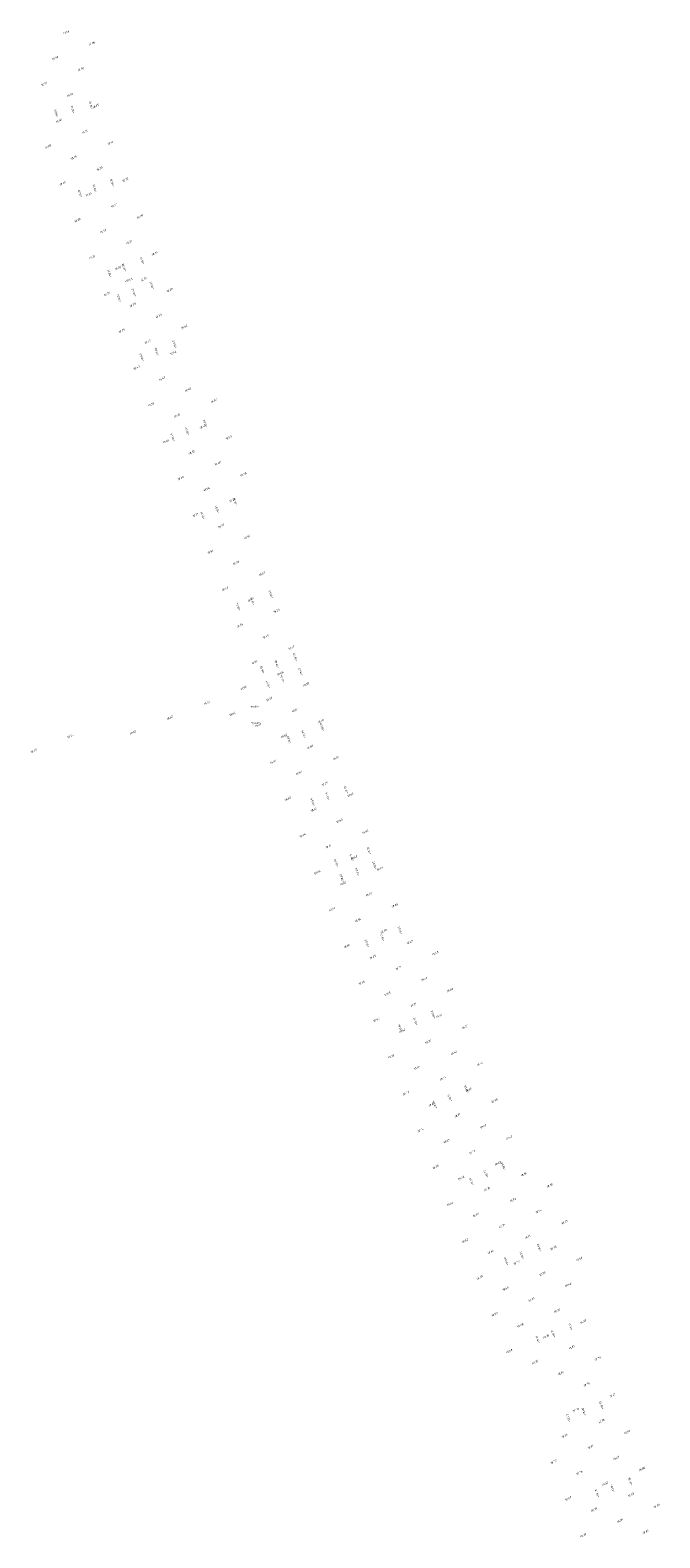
# Model space of a CAD drawing. Header units: metres. Extents: x 202983 to 204040, y 388598 to 392940.
# Tile 9 of 19: x 203704 to 203816, y 390769 to 391038. Entities that reach past the tile are written whole.
import ezdxf

# ---------------------------------------------------------------- set-up
doc = ezdxf.new("R2010")
doc.units = ezdxf.units.M
doc.layers.add('B-WE-OG-HOOGTEPUNT-T18', color=252, linetype='Continuous', lineweight=18)
doc.layers.add('N-WE-OG-HOOGTEPUNT-T25', color=7, linetype='Continuous', lineweight=25)
doc.styles.add('NLCS-ISO', font='NLCS-ISO.ttf')
doc.styles.add('NLCS-ISO-M200-T18', font='NLCS-ISO.ttf', dxfattribs={"height": 0.36})

msp = doc.modelspace()

# ---------------------------------------------------------------- texts
at = {"layer": 'B-WE-OG-HOOGTEPUNT-T18', "linetype": 'Continuous', "lineweight": 18, "char_height": 0.36, "attachment_point": 8, "rotation": 27, "style": 'NLCS-ISO'}
for s, insert in [('{\\fNLCS-ISO|b0|i1|c0|p2;\\C256;17.96}', (203710.46, 391037.35, 17.96)), ('{\\fNLCS-ISO|b0|i1|c0|p2;\\C256;17.96}', (203715.05, 391035.38, 17.96)), ('{\\fNLCS-ISO|b0|i1|c0|p2;\\C256;18.00}', (203708.49, 391032.75, 18)), ('{\\fNLCS-ISO|b0|i1|c0|p2;\\C256;17.99}', (203713.09, 391030.78, 17.99)), ('{\\fNLCS-ISO|b0|i1|c0|p2;\\C256;18.15}', (203706.52, 391028.15, 18.15)), ('{\\fNLCS-ISO|b0|i1|c0|p2;\\C256;18.10}', (203711.12, 391026.19, 18.1)), ('{\\fNLCS-ISO|b0|i1|c0|p2;\\C256;18.05}', (203715.72, 391024.22, 18.05)), ('{\\fNLCS-ISO|b0|i1|c0|p2;\\C256;18.06}', (203709.15, 391021.59, 18.06)), ('{\\fNLCS-ISO|b0|i1|c0|p2;\\C256;18.14}', (203713.75, 391019.62, 18.14)), ('{\\fNLCS-ISO|b0|i1|c0|p2;\\C256;18.18}', (203707.19, 391016.99, 18.18)), ('{\\fNLCS-ISO|b0|i1|c0|p2;\\C256;18.14}', (203718.35, 391017.66, 18.14)), ('{\\fNLCS-ISO|b0|i1|c0|p2;\\C256;18.15}', (203711.78, 391015.02, 18.15)), ('{\\fNLCS-ISO|b0|i1|c0|p2;\\C256;18.20}', (203709.82, 391010.43, 18.2)), ('{\\fNLCS-ISO|b0|i1|c0|p2;\\C256;18.20}', (203716.38, 391013.06, 18.2)), ('{\\fNLCS-ISO|b0|i1|c0|p2;\\C256;18.22}', (203720.98, 391011.09, 18.22)), ('{\\fNLCS-ISO|b0|i1|c0|p2;\\C256;18.23}', (203714.42, 391008.46, 18.23)), ('{\\fNLCS-ISO|b0|i1|c0|p2;\\C256;18.27}', (203719.01, 391006.5, 18.27)), ('{\\fNLCS-ISO|b0|i1|c0|p2;\\C256;18.20}', (203712.45, 391003.86, 18.2)), ('{\\fNLCS-ISO|b0|i1|c0|p2;\\C256;18.28}', (203723.61, 391004.53, 18.28)), ('{\\fNLCS-ISO|b0|i1|c0|p2;\\C256;18.30}', (203717.05, 391001.9, 18.3)), ('{\\fNLCS-ISO|b0|i1|c0|p2;\\C256;18.31}', (203721.64, 390999.93, 18.31)), ('{\\fNLCS-ISO|b0|i1|c0|p2;\\C256;18.32}', (203715.08, 390997.3, 18.32)), ('{\\fNLCS-ISO|b0|i1|c0|p2;\\C256;18.34}', (203726.24, 390997.97, 18.34)), ('{\\fNLCS-ISO|b0|i1|c0|p2;\\C256;18.35}', (203719.68, 390995.33, 18.35)), ('{\\fNLCS-ISO|b0|i1|c0|p2;\\C256;18.36}', (203724.27, 390993.37, 18.36)), ('{\\fNLCS-ISO|b0|i1|c0|p2;\\C256;18.30}', (203717.71, 390990.74, 18.3)), ('{\\fNLCS-ISO|b0|i1|c0|p2;\\C256;18.38}', (203728.87, 390991.4, 18.38)), ('{\\fNLCS-ISO|b0|i1|c0|p2;\\C256;18.39}', (203722.31, 390988.77, 18.39)), ('{\\fNLCS-ISO|b0|i1|c0|p2;\\C256;18.39}', (203726.9, 390986.8, 18.39)), ('{\\fNLCS-ISO|b0|i1|c0|p2;\\C256;18.35}', (203720.34, 390984.17, 18.35)), ('{\\fNLCS-ISO|b0|i1|c0|p2;\\C256;18.42}', (203731.5, 390984.84, 18.42)), ('{\\fNLCS-ISO|b0|i1|c0|p2;\\C256;18.43}', (203724.94, 390982.21, 18.43)), ('{\\fNLCS-ISO|b0|i1|c0|p2;\\C256;18.42}', (203729.54, 390980.24, 18.42)), ('{\\fNLCS-ISO|b0|i1|c0|p2;\\C256;18.40}', (203722.97, 390977.61, 18.4)), ('{\\fNLCS-ISO|b0|i1|c0|p2;\\C256;18.47}', (203727.57, 390975.64, 18.47)), ('{\\fNLCS-ISO|b0|i1|c0|p2;\\C256;18.45}', (203732.17, 390973.68, 18.45)), ('{\\fNLCS-ISO|b0|i1|c0|p2;\\C256;18.50}', (203725.6, 390971.05, 18.5)), ('{\\fNLCS-ISO|b0|i1|c0|p2;\\C256;18.52}', (203736.76, 390971.71, 18.52)), ('{\\fNLCS-ISO|b0|i1|c0|p2;\\C256;18.50}', (203730.2, 390969.08, 18.5)), ('{\\fNLCS-ISO|b0|i1|c0|p2;\\C256;18.46}', (203734.8, 390967.11, 18.46)), ('{\\fNLCS-ISO|b0|i1|c0|p2;\\C256;18.55}', (203739.39, 390965.15, 18.55)), ('{\\fNLCS-ISO|b0|i1|c0|p2;\\C256;18.45}', (203728.23, 390964.48, 18.45)), ('{\\fNLCS-ISO|b0|i1|c0|p2;\\C256;18.52}', (203732.83, 390962.52, 18.52)), ('{\\fNLCS-ISO|b0|i1|c0|p2;\\C256;18.48}', (203737.43, 390960.55, 18.48)), ('{\\fNLCS-ISO|b0|i1|c0|p2;\\C256;18.46}', (203730.86, 390957.92, 18.46)), ('{\\fNLCS-ISO|b0|i1|c0|p2;\\C256;18.58}', (203742.02, 390958.58, 18.58)), ('{\\fNLCS-ISO|b0|i1|c0|p2;\\C256;18.54}', (203735.46, 390955.95, 18.54)), ('{\\fNLCS-ISO|b0|i1|c0|p2;\\C256;18.50}', (203740.06, 390953.99, 18.5)), ('{\\fNLCS-ISO|b0|i1|c0|p2;\\C256;18.51}', (203733.49, 390951.36, 18.51)), ('{\\fNLCS-ISO|b0|i1|c0|p2;\\C256;18.57}', (203738.09, 390949.39, 18.57)), ('{\\fNLCS-ISO|b0|i1|c0|p2;\\C256;18.52}', (203742.69, 390947.42, 18.52)), ('{\\fNLCS-ISO|b0|i1|c0|p2;\\C256;18.51}', (203736.13, 390944.79, 18.51)), ('{\\fNLCS-ISO|b0|i1|c0|p2;\\C256;18.58}', (203740.72, 390942.83, 18.58)), ('{\\fNLCS-ISO|b0|i1|c0|p2;\\C256;18.53}', (203745.32, 390940.86, 18.53)), ('{\\fNLCS-ISO|b0|i1|c0|p2;\\C256;18.53}', (203738.76, 390938.23, 18.53)), ('{\\fNLCS-ISO|b0|i1|c0|p2;\\C256;18.61}', (203743.35, 390936.26, 18.61)), ('{\\fNLCS-ISO|b0|i1|c0|p2;\\C256;18.55}', (203747.95, 390934.3, 18.55)), ('{\\fNLCS-ISO|b0|i1|c0|p2;\\C256;18.54}', (203741.39, 390931.67, 18.54)), ('{\\fNLCS-ISO|b0|i1|c0|p2;\\C256;18.65}', (203745.98, 390929.7, 18.65)), ('{\\fNLCS-ISO|b0|i1|c0|p2;\\C256;18.57}', (203750.58, 390927.73, 18.57)), ('{\\fNLCS-ISO|b0|i1|c0|p2;\\C256;18.55}', (203744.02, 390925.1, 18.55)), ('{\\fNLCS-ISO|b0|i1|c0|p2;\\C256;18.66}', (203748.61, 390923.14, 18.66)), ('{\\fNLCS-ISO|b0|i1|c0|p2;\\C256;18.56}', (203742.05, 390920.51, 18.56)), ('{\\fNLCS-ISO|b0|i1|c0|p2;\\C256;18.59}', (203753.21, 390921.17, 18.59)), ('{\\fNLCS-ISO|b0|i1|c0|p2;\\C256;18.61}', (203735.49, 390917.87, 18.61)), ('{\\fNLCS-ISO|b0|i1|c0|p2;\\C256;18.57}', (203746.65, 390918.54, 18.57)), ('{\\fNLCS-ISO|b0|i1|c0|p2;\\C256;18.67}', (203751.25, 390916.57, 18.67)), ('{\\fNLCS-ISO|b0|i1|c0|p2;\\C256;18.63}', (203728.92, 390915.24, 18.63)), ('{\\fNLCS-ISO|b0|i1|c0|p2;\\C256;18.64}', (203740.08, 390915.91, 18.64)), ('{\\fNLCS-ISO|b0|i1|c0|p2;\\C256;18.64}', (203744.68, 390913.94, 18.64)), ('{\\fNLCS-ISO|b0|i1|c0|p2;\\C256;18.60}', (203755.84, 390914.61, 18.6)), ('{\\fNLCS-ISO|b0|i1|c0|p2;\\C256;18.54}', (203711.2, 390911.95, 18.54)), ('{\\fNLCS-ISO|b0|i1|c0|p2;\\C256;18.62}', (203722.36, 390912.61, 18.62)), ('{\\fNLCS-ISO|b0|i1|c0|p2;\\C256;18.60}', (203749.28, 390911.98, 18.6)), ('{\\fNLCS-ISO|b0|i1|c0|p2;\\C256;18.45}', (203704.64, 390909.32, 18.45)), ('{\\fNLCS-ISO|b0|i1|c0|p2;\\C256;18.68}', (203753.88, 390910.01, 18.68)), ('{\\fNLCS-ISO|b0|i1|c0|p2;\\C256;18.61}', (203747.31, 390907.38, 18.61)), ('{\\fNLCS-ISO|b0|i1|c0|p2;\\C256;18.61}', (203758.47, 390908.04, 18.61)), ('{\\fNLCS-ISO|b0|i1|c0|p2;\\C256;18.61}', (203751.91, 390905.41, 18.61)), ('{\\fNLCS-ISO|b0|i1|c0|p2;\\C256;18.69}', (203756.51, 390903.45, 18.69)), ('{\\fNLCS-ISO|b0|i1|c0|p2;\\C256;18.63}', (203749.94, 390900.81, 18.63)), ('{\\fNLCS-ISO|b0|i1|c0|p2;\\C256;18.62}', (203761.1, 390901.48, 18.62)), ('{\\fNLCS-ISO|b0|i1|c0|p2;\\C256;18.61}', (203754.54, 390898.85, 18.61)), ('{\\fNLCS-ISO|b0|i1|c0|p2;\\C256;18.68}', (203759.14, 390896.88, 18.68)), ('{\\fNLCS-ISO|b0|i1|c0|p2;\\C256;18.62}', (203763.73, 390894.92, 18.62)), ('{\\fNLCS-ISO|b0|i1|c0|p2;\\C256;18.64}', (203752.57, 390894.25, 18.64)), ('{\\fNLCS-ISO|b0|i1|c0|p2;\\C256;18.61}', (203757.17, 390892.29, 18.61)), ('{\\fNLCS-ISO|b0|i1|c0|p2;\\C256;18.68}', (203761.77, 390890.32, 18.68)), ('{\\fNLCS-ISO|b0|i1|c0|p2;\\C256;18.66}', (203755.2, 390887.69, 18.66)), ('{\\fNLCS-ISO|b0|i1|c0|p2;\\C256;18.65}', (203766.37, 390888.35, 18.65)), ('{\\fNLCS-ISO|b0|i1|c0|p2;\\C256;18.62}', (203759.8, 390885.72, 18.62)), ('{\\fNLCS-ISO|b0|i1|c0|p2;\\C256;18.69}', (203764.4, 390883.76, 18.69)), ('{\\fNLCS-ISO|b0|i1|c0|p2;\\C256;18.65}', (203769, 390881.79, 18.65)), ('{\\fNLCS-ISO|b0|i1|c0|p2;\\C256;18.66}', (203757.84, 390881.12, 18.66)), ('{\\fNLCS-ISO|b0|i1|c0|p2;\\C256;18.64}', (203762.43, 390879.16, 18.64)), ('{\\fNLCS-ISO|b0|i1|c0|p2;\\C256;18.70}', (203767.03, 390877.19, 18.7)), ('{\\fNLCS-ISO|b0|i1|c0|p2;\\C256;18.64}', (203760.47, 390874.56, 18.64)), ('{\\fNLCS-ISO|b0|i1|c0|p2;\\C256;18.63}', (203771.63, 390875.23, 18.63)), ('{\\fNLCS-ISO|b0|i1|c0|p2;\\C256;18.65}', (203765.06, 390872.59, 18.65)), ('{\\fNLCS-ISO|b0|i1|c0|p2;\\C256;18.48}', (203776.22, 390873.26, 18.48)), ('{\\fNLCS-ISO|b0|i1|c0|p2;\\C256;18.71}', (203769.66, 390870.63, 18.71)), ('{\\fNLCS-ISO|b0|i1|c0|p2;\\C256;18.62}', (203774.26, 390868.66, 18.62)), ('{\\fNLCS-ISO|b0|i1|c0|p2;\\C256;18.56}', (203763.1, 390868, 18.56)), ('{\\fNLCS-ISO|b0|i1|c0|p2;\\C256;18.65}', (203767.69, 390866.03, 18.65)), ('{\\fNLCS-ISO|b0|i1|c0|p2;\\C256;18.46}', (203778.85, 390866.7, 18.46)), ('{\\fNLCS-ISO|b0|i1|c0|p2;\\C256;18.71}', (203772.29, 390864.06, 18.71)), ('{\\fNLCS-ISO|b0|i1|c0|p2;\\C256;18.64}', (203765.73, 390861.43, 18.64)), ('{\\fNLCS-ISO|b0|i1|c0|p2;\\C256;18.61}', (203776.89, 390862.1, 18.61)), ('{\\fNLCS-ISO|b0|i1|c0|p2;\\C256;18.37}', (203781.49, 390860.13, 18.37)), ('{\\fNLCS-ISO|b0|i1|c0|p2;\\C256;18.66}', (203770.32, 390859.47, 18.66)), ('{\\fNLCS-ISO|b0|i1|c0|p2;\\C256;18.71}', (203774.92, 390857.5, 18.71)), ('{\\fNLCS-ISO|b0|i1|c0|p2;\\C256;18.70}', (203768.36, 390854.87, 18.7)), ('{\\fNLCS-ISO|b0|i1|c0|p2;\\C256;18.66}', (203779.52, 390855.53, 18.66)), ('{\\fNLCS-ISO|b0|i1|c0|p2;\\C256;18.64}', (203772.96, 390852.9, 18.64)), ('{\\fNLCS-ISO|b0|i1|c0|p2;\\C256;18.41}', (203784.12, 390853.57, 18.41)), ('{\\fNLCS-ISO|b0|i1|c0|p2;\\C256;18.71}', (203777.55, 390850.94, 18.71)), ('{\\fNLCS-ISO|b0|i1|c0|p2;\\C256;18.72}', (203770.99, 390848.31, 18.72)), ('{\\fNLCS-ISO|b0|i1|c0|p2;\\C256;18.66}', (203782.15, 390848.97, 18.66)), ('{\\fNLCS-ISO|b0|i1|c0|p2;\\C256;18.50}', (203786.75, 390847, 18.5)), ('{\\fNLCS-ISO|b0|i1|c0|p2;\\C256;18.64}', (203775.59, 390846.34, 18.64)), ('{\\fNLCS-ISO|b0|i1|c0|p2;\\C256;18.71}', (203780.18, 390844.37, 18.71)), ('{\\fNLCS-ISO|b0|i1|c0|p2;\\C256;18.74}', (203773.62, 390841.74, 18.74)), ('{\\fNLCS-ISO|b0|i1|c0|p2;\\C256;18.67}', (203784.78, 390842.41, 18.67)), ('{\\fNLCS-ISO|b0|i1|c0|p2;\\C256;18.65}', (203778.22, 390839.78, 18.65)), ('{\\fNLCS-ISO|b0|i1|c0|p2;\\C256;18.46}', (203789.38, 390840.44, 18.46)), ('{\\fNLCS-ISO|b0|i1|c0|p2;\\C256;18.70}', (203782.81, 390837.81, 18.7)), ('{\\fNLCS-ISO|b0|i1|c0|p2;\\C256;18.68}', (203787.41, 390835.84, 18.68)), ('{\\fNLCS-ISO|b0|i1|c0|p2;\\C256;18.70}', (203776.25, 390835.18, 18.7)), ('{\\fNLCS-ISO|b0|i1|c0|p2;\\C256;18.66}', (203780.85, 390833.21, 18.66)), ('{\\fNLCS-ISO|b0|i1|c0|p2;\\C256;18.54}', (203792.01, 390833.88, 18.54)), ('{\\fNLCS-ISO|b0|i1|c0|p2;\\C256;18.70}', (203785.44, 390831.25, 18.7)), ('{\\fNLCS-ISO|b0|i1|c0|p2;\\C256;18.30}', (203796.61, 390831.91, 18.3)), ('{\\fNLCS-ISO|b0|i1|c0|p2;\\C256;18.66}', (203778.88, 390828.62, 18.66)), ('{\\fNLCS-ISO|b0|i1|c0|p2;\\C256;18.70}', (203790.04, 390829.28, 18.7)), ('{\\fNLCS-ISO|b0|i1|c0|p2;\\C256;18.66}', (203783.48, 390826.65, 18.66)), ('{\\fNLCS-ISO|b0|i1|c0|p2;\\C256;18.54}', (203794.64, 390827.31, 18.54)), ('{\\fNLCS-ISO|b0|i1|c0|p2;\\C256;18.35}', (203799.24, 390825.35, 18.35)), ('{\\fNLCS-ISO|b0|i1|c0|p2;\\C256;18.71}', (203788.08, 390824.68, 18.71)), ('{\\fNLCS-ISO|b0|i1|c0|p2;\\C256;18.71}', (203792.67, 390822.72, 18.71)), ('{\\fNLCS-ISO|b0|i1|c0|p2;\\C256;18.62}', (203781.51, 390822.05, 18.62)), ('{\\fNLCS-ISO|b0|i1|c0|p2;\\C256;18.64}', (203786.11, 390820.09, 18.64)), ('{\\fNLCS-ISO|b0|i1|c0|p2;\\C256;18.58}', (203797.27, 390820.75, 18.58)), ('{\\fNLCS-ISO|b0|i1|c0|p2;\\C256;18.72}', (203790.71, 390818.12, 18.72)), ('{\\fNLCS-ISO|b0|i1|c0|p2;\\C256;18.40}', (203801.87, 390818.78, 18.4)), ('{\\fNLCS-ISO|b0|i1|c0|p2;\\C256;18.55}', (203784.14, 390815.49, 18.55)), ('{\\fNLCS-ISO|b0|i1|c0|p2;\\C256;18.73}', (203795.3, 390816.15, 18.73)), ('{\\fNLCS-ISO|b0|i1|c0|p2;\\C256;18.64}', (203788.74, 390813.52, 18.64)), ('{\\fNLCS-ISO|b0|i1|c0|p2;\\C256;18.64}', (203799.9, 390814.19, 18.64)), ('{\\fNLCS-ISO|b0|i1|c0|p2;\\C256;18.59}', (203786.77, 390808.93, 18.59)), ('{\\fNLCS-ISO|b0|i1|c0|p2;\\C256;18.73}', (203793.34, 390811.56, 18.73)), ('{\\fNLCS-ISO|b0|i1|c0|p2;\\C256;18.74}', (203797.93, 390809.59, 18.74)), ('{\\fNLCS-ISO|b0|i1|c0|p2;\\C256;18.68}', (203791.37, 390806.96, 18.68)), ('{\\fNLCS-ISO|b0|i1|c0|p2;\\C256;18.68}', (203802.53, 390807.62, 18.68)), ('{\\fNLCS-ISO|b0|i1|c0|p2;\\C256;18.75}', (203795.97, 390804.99, 18.75)), ('{\\fNLCS-ISO|b0|i1|c0|p2;\\C256;18.68}', (203789.4, 390802.36, 18.68)), ('{\\fNLCS-ISO|b0|i1|c0|p2;\\C256;18.75}', (203800.56, 390803.03, 18.75)), ('{\\fNLCS-ISO|b0|i1|c0|p2;\\C256;18.75}', (203805.16, 390801.06, 18.75)), ('{\\fNLCS-ISO|b0|i1|c0|p2;\\C256;18.75}', (203794, 390800.4, 18.75)), ('{\\fNLCS-ISO|b0|i1|c0|p2;\\C256;18.76}', (203798.6, 390798.43, 18.76)), ('{\\fNLCS-ISO|b0|i1|c0|p2;\\C256;18.76}', (203803.2, 390796.46, 18.76)), ('{\\fNLCS-ISO|b0|i1|c0|p2;\\C256;18.81}', (203807.79, 390794.5, 18.81)), ('{\\fNLCS-ISO|b0|i1|c0|p2;\\C256;18.78}', (203801.23, 390791.87, 18.78)), ('{\\fNLCS-ISO|b0|i1|c0|p2;\\C256;18.78}', (203805.83, 390789.9, 18.78)), ('{\\fNLCS-ISO|b0|i1|c0|p2;\\C256;18.82}', (203810.42, 390787.93, 18.82)), ('{\\fNLCS-ISO|b0|i1|c0|p2;\\C256;18.74}', (203799.26, 390787.27, 18.74)), ('{\\fNLCS-ISO|b0|i1|c0|p2;\\C256;18.81}', (203803.86, 390785.3, 18.81)), ('{\\fNLCS-ISO|b0|i1|c0|p2;\\C256;18.70}', (203797.3, 390782.67, 18.7)), ('{\\fNLCS-ISO|b0|i1|c0|p2;\\C256;18.80}', (203808.46, 390783.34, 18.8)), ('{\\fNLCS-ISO|b0|i1|c0|p2;\\C256;18.76}', (203801.89, 390780.71, 18.76)), ('{\\fNLCS-ISO|b0|i1|c0|p2;\\C256;18.80}', (203813.05, 390781.37, 18.8)), ('{\\fNLCS-ISO|b0|i1|c0|p2;\\C256;18.83}', (203806.49, 390778.74, 18.83)), ('{\\fNLCS-ISO|b0|i1|c0|p2;\\C256;18.83}', (203811.09, 390776.77, 18.83)), ('{\\fNLCS-ISO|b0|i1|c0|p2;\\C256;18.67}', (203799.93, 390776.11, 18.67)), ('{\\fNLCS-ISO|b0|i1|c0|p2;\\C256;18.78}', (203804.52, 390774.14, 18.78)), ('{\\fNLCS-ISO|b0|i1|c0|p2;\\C256;18.86}', (203815.68, 390774.81, 18.86)), ('{\\fNLCS-ISO|b0|i1|c0|p2;\\C256;18.86}', (203809.12, 390772.18, 18.86)), ('{\\fNLCS-ISO|b0|i1|c0|p2;\\C256;18.73}', (203802.56, 390769.55, 18.73)), ('{\\fNLCS-ISO|b0|i1|c0|p2;\\C256;18.84}', (203813.72, 390770.21, 18.84))]:
    msp.add_mtext(s, dxfattribs=dict(at, insert=insert))
at = {"layer": 'N-WE-OG-HOOGTEPUNT-T25', "linetype": 'Continuous', "lineweight": 25, "char_height": 0.36, "attachment_point": 8, "style": 'NLCS-ISO-M200-T18'}
for s, insert, rotation in [('{\\fNLCS-ISO|b0|i0|c0|p2;+18.12}', (203711.74, 391023.84, 18.12), 102.921), ('{\\fNLCS-ISO|b0|i0|c0|p2;+18.05}', (203714.99, 391024.61, 18.05), 102.921), ('{\\fNLCS-ISO|b0|i0|c0|p2;+18.05}', (203708.8, 391023.1, 18.05), 102.921), ('{\\fNLCS-ISO|b0|i0|c0|p2;+18.20}', (203718.79, 391010.79, 18.2), 107.5649), ('{\\fNLCS-ISO|b0|i0|c0|p2;+18.20}', (203713.05, 391008.81, 18.2), 107.5649), ('{\\fNLCS-ISO|b0|i0|c0|p2;+18.26}', (203715.67, 391009.76, 18.26), 107.5649), ('{\\fNLCS-ISO|b0|i0|c0|p2;+18.31}', (203724.14, 390996.89, 18.31), 111.0562), ('{\\fNLCS-ISO|b0|i0|c0|p2;+18.31}', (203718.3, 390994.64, 18.31), 111.0562), ('{\\fNLCS-ISO|b0|i0|c0|p2;+18.38}', (203720.92, 390995.68, 18.38), 111.0562), ('+18.47', (203721.62, 390993.2, 18.38), 21.7711), ('{\\fNLCS-ISO|b0|i0|c0|p2;+18.33}', (203725.85, 390992.47, 18.33), 111.0562), ('{\\fNLCS-ISO|b0|i0|c0|p2;+18.34}', (203719.96, 390990.26, 18.34), 111.0562), ('{\\fNLCS-ISO|b0|i0|c0|p2;+18.40}', (203722.64, 390991.22, 18.4), 111.0562), ('{\\fNLCS-ISO|b0|i0|c0|p2;+18.40}', (203729.89, 390982, 18.4), 111.0562), ('{\\fNLCS-ISO|b0|i0|c0|p2;+18.40}', (203724.05, 390979.68, 18.4), 111.0562), ('{\\fNLCS-ISO|b0|i0|c0|p2;+18.46}', (203726.68, 390980.69, 18.46), 111.0562), ('{\\fNLCS-ISO|b0|i0|c0|p2;+18.46}', (203735.34, 390967.86, 18.46), 109.8), ('{\\fNLCS-ISO|b0|i0|c0|p2;+18.46}', (203729.54, 390965.45, 18.46), 109.8), ('{\\fNLCS-ISO|b0|i0|c0|p2;+18.52}', (203732.11, 390966.5, 18.52), 109.8), ('{\\fNLCS-ISO|b0|i0|c0|p2;+18.51}', (203740.68, 390953.93, 18.51), 109.8), ('{\\fNLCS-ISO|b0|i0|c0|p2;+18.51}', (203734.9, 390951.49, 18.51), 109.8), ('{\\fNLCS-ISO|b0|i0|c0|p2;+18.57}', (203737.48, 390952.6, 18.57), 109.8), ('+18.54', (203741.2, 390935.25, 18.53), 109.8), ('+18.61', (203743.77, 390936.23, 18.6), 109.8), ('+18.54', (203747.05, 390937.47, 18.53), 109.8), ('{\\fNLCS-ISO|b0|i0|c0|p2;+18.66}', (203748.1, 390925.03, 18.66), 109.8), ('{\\fNLCS-ISO|b0|i0|c0|p2;+18.59}', (203751.36, 390926.28, 18.59), 109.8), ('{\\fNLCS-ISO|b0|i0|c0|p2;+18.59}', (203745.53, 390924.02, 18.59), 109.8), ('+18.74', (203749.09, 390922.43, 18.66), 109.8), ('+18.67', (203752.36, 390923.65, 18.59), 109.8), ('+18.67', (203746.55, 390921.41, 18.59), 109.8), ('+18.64', (203743.99, 390917.53, 18.59), 182.4135), ('+18.64', (203744.15, 390914.61, 18.59), 182.4135), ('+18.68', (203756.16, 390913.78, 18.59), 109.8), ('+18.68', (203750.26, 390911.52, 18.59), 109.8), ('+18.75', (203752.89, 390912.57, 18.66), 109.8), ('+18.69', (203754.53, 390900.39, 18.59), 109.8), ('+18.76', (203757.16, 390901.44, 18.66), 109.8), ('+18.69', (203760.44, 390902.65, 18.59), 109.8), ('+18.70', (203758.71, 390889.57, 18.69), 109.8), ('+18.77', (203761.45, 390890.56, 18.69), 109.8), ('+18.70', (203764.53, 390891.76, 18.69), 109.8), ('{\\fNLCS-ISO|b0|i0|c0|p2;+18.62}', (203759.69, 390886.91, 18.62), 109.8), ('{\\fNLCS-ISO|b0|i0|c0|p2;+18.69}', (203762.44, 390887.96, 18.69), 109.8), ('{\\fNLCS-ISO|b0|i0|c0|p2;+18.62}', (203765.52, 390889.17, 18.62), 109.8), ('{\\fNLCS-ISO|b0|i0|c0|p2;+18.71}', (203766.93, 390876.34, 18.71), 109.8), ('{\\fNLCS-ISO|b0|i0|c0|p2;+18.65}', (203770.05, 390877.6, 18.65), 109.8), ('{\\fNLCS-ISO|b0|i0|c0|p2;+18.65}', (203764.17, 390875.27, 18.65), 109.8), ('{\\fNLCS-ISO|b0|i0|c0|p2;+18.66}', (203775.94, 390862.58, 18.66), 109.8), ('{\\fNLCS-ISO|b0|i0|c0|p2;+18.66}', (203770.1, 390860.2, 18.66), 109.8), ('{\\fNLCS-ISO|b0|i0|c0|p2;+18.72}', (203772.83, 390861.33, 18.72), 109.8), ('{\\fNLCS-ISO|b0|i0|c0|p2;+18.64}', (203781.89, 390849.32, 18.64), 115.655), ('{\\fNLCS-ISO|b0|i0|c0|p2;+18.64}', (203776.24, 390846.54, 18.64), 115.655), ('{\\fNLCS-ISO|b0|i0|c0|p2;+18.71}', (203778.92, 390847.76, 18.71), 115.655), ('{\\fNLCS-ISO|b0|i0|c0|p2;+18.73}', (203785.4, 390834.21, 18.73), 115.655), ('{\\fNLCS-ISO|b0|i0|c0|p2;+18.66}', (203788.46, 390835.58, 18.66), 115.655), ('{\\fNLCS-ISO|b0|i0|c0|p2;+18.66}', (203782.8, 390832.83, 18.66), 115.655), ('{\\fNLCS-ISO|b0|i0|c0|p2;+18.75}', (203791.77, 390819.68, 18.75), 109.8), ('{\\fNLCS-ISO|b0|i0|c0|p2;+18.68}', (203794.83, 390821.03, 18.68), 109.8), ('{\\fNLCS-ISO|b0|i0|c0|p2;+18.68}', (203789, 390818.63, 18.68), 109.8), ('{\\fNLCS-ISO|b0|i0|c0|p2;+18.71}', (203800.47, 390806.92, 18.71), 109.8), ('{\\fNLCS-ISO|b0|i0|c0|p2;+18.71}', (203794.62, 390804.67, 18.71), 109.8), ('{\\fNLCS-ISO|b0|i0|c0|p2;+18.77}', (203797.34, 390805.73, 18.77), 109.8), ('{\\fNLCS-ISO|b0|i0|c0|p2;+18.73}', (203805.95, 390792.97, 18.73), 109.8), ('{\\fNLCS-ISO|b0|i0|c0|p2;+18.73}', (203800.08, 390790.68, 18.73), 109.8), ('{\\fNLCS-ISO|b0|i0|c0|p2;+18.80}', (203802.81, 390791.81, 18.8), 109.8), ('{\\fNLCS-ISO|b0|i0|c0|p2;+18.78}', (203811.11, 390779.36, 18.78), 109.8), ('{\\fNLCS-ISO|b0|i0|c0|p2;+18.78}', (203805.17, 390777.26, 18.78), 109.8), ('{\\fNLCS-ISO|b0|i0|c0|p2;+18.84}', (203807.93, 390778.15, 18.84), 109.8)]:
    msp.add_mtext(s, dxfattribs=dict(at, insert=insert, rotation=rotation))

doc.saveas('drawing.dxf')
